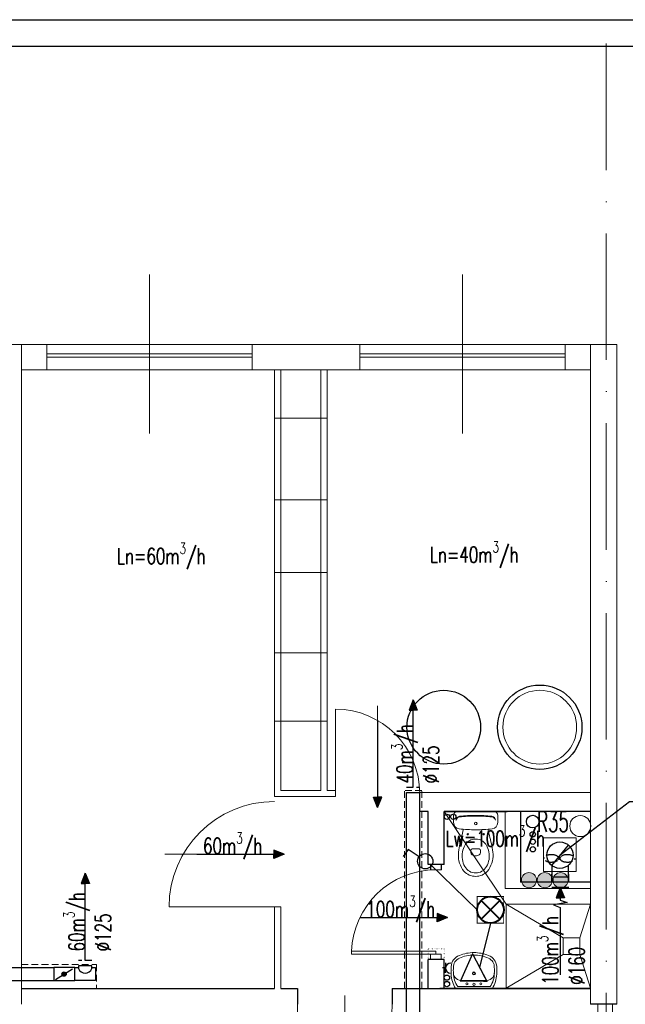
# Model space of a CAD drawing. Header units: millimetres. Extents: x -6513 to 30474, y -6915 to 65597.
# Tile 250 of 256: x 6978 to 7553, y 26250 to 27184. Entities that reach past the tile are written whole.
import ezdxf

# ---------------------------------------------------------------- set-up
doc = ezdxf.new("R2010")
doc.units = ezdxf.units.MM
for name, pattern in [('ACAD_ISO03W100', [30, 12, -18]), ('ACAD_ISO10W100', [18, 12, -3, 0, -3]), ('DASHED', [19.05, 12.7, -6.35]), ('DOT', [6.35, 0, -6.35])]:
    doc.linetypes.add(name, pattern=pattern)
doc.layers.get('0').update_dxf_attribs({"color": 8})
for name, color, linetype, lineweight in [('A_cienka', 8, 'Continuous', 5), ('A_linia przekroj', 8, 'Continuous', 25), ('A_osie', 8, 'ACAD_ISO10W100', 5), ('A_przerywana', 8, 'ACAD_ISO03W100', 5), ('A_widok', 8, 'Continuous', 13), ('CH-KS-WEWN-ISTN-PION-NR', 8, 'Continuous', 20), ('CH-KS-WEWN-PION', 8, 'Continuous', 20), ('CH-KS-WEWN-PION-NR', 8, 'Continuous', 25), ('CH-W-WEWN-INOX-PION', 8, 'Continuous', 20), ('CH-W-WEWN-INOX-PION-NR', 8, 'Continuous', 25), ('cieńkie', 8, 'Continuous', 9), ('DB-WM-nawiew-opis', 8, 'Continuous', 25), ('DB-WM-nawiew-opis-odnośnik', 8, 'Continuous', 30), ('DB-WM-wywiew-opis', 8, 'Continuous', 25), ('DB-WM-wywiew-opis-odnośnik', 8, 'Continuous', 30), ('DB_WM_nawiew', 8, 'Continuous', 30), ('DB_WM_wywiew', 8, 'Continuous', 30), ('DB_WM_ścianka nowa', 8, 'Continuous', 25), ('E_gniazda wtykowe', 1, 'Continuous', 30), ('E_oświetlenie', 1, 'Continuous', 30), ('E_technologia', 1, 'ACAD_ISO10W100', 30), ('noew ściany archwig', 8, 'Continuous', 9), ('R-TABELKA', 8, 'Continuous', 25), ('snitarne archwig nowe', 8, 'Continuous', 9), ('Stolarka ARCHWIG', 8, 'Continuous', 5), ('wyburzenia', 8, 'DOT', 20), ('Ściany ARCHWIG', 8, 'Continuous', 30)]:
    doc.layers.add(name, color=color, linetype=linetype, lineweight=lineweight)
doc.layers.add('DB_inst_pomocn', color=8, linetype='Continuous')
doc.layers.add('DB_WM_nawiew-opis', color=8, linetype='Continuous')
doc.styles.add('SIMPLEXD', font='SIMPLEX.SHX', dxfattribs={"width": 0.6})
doc.styles.get("Standard").update_dxf_attribs({"font": 'txt.shx', "width": 0.9})

# ---------------------------------------------------------------- blocks, each defined once
blk = doc.blocks.new('drzwi schem')
at = {"color": 252, "ltscale": 10}
blk.add_line((0.5, -0.0928), (0.5, 1.0398), dxfattribs=at)
at = {"color": 252}
blk.add_line((0, 0), (0, 1), dxfattribs=at)
blk.add_arc((0, 0), 1, 0, 90, dxfattribs=at)
blk = doc.blocks.new('umywalka oli2')
at = {"layer": 'snitarne archwig nowe', "color": 252}
for p, q in [((20.94, 21.61), (13.75, 21.61)), ((0, 17.55), (0, 0)), ((1.97, 15.36), (1.97, 0)), ((7.88, 0.01), (7.88, 10.82)), ((0, 0), (0, -17.55)), ((1.97, 0), (1.97, -15.36)), ((7.88, -10.8), (7.88, 0.01)), ((13.75, -21.61), (20.94, -21.61))]:
    blk.add_line(p, q, dxfattribs=at)
for centre, radius in [((4.1, 0.01), 1.11), ((4.5, 6.61), 0.994), ((14.5, 0.01), 1.48), ((14.5, 0.01), 0.946), ((4.5, -6.61), 0.994)]:
    blk.add_circle(centre, radius, dxfattribs=at)
for centre, radius, start, end in [((15.57, -9.87), 31.53, 93.3155, 119.59315), ((14.19, -1.15), 20.54, 88.58475, 126.50084), ((15.27, 11.96), 7.48, 91.70233, 188.82916), ((17.34, -1.9), 21.45, 82.90633, 97.09367), ((20.43, 10.2), 9.2, 23.19859, 92.74682), ((20.18, 9.48), 12.16, 20.9395, 86.42872), ((-1.18, -0.01), 33.1, 360, 24.69875), ((-3.23, -0.01), 37.42, 360, 21.68962), ((-1.18, 0.01), 33.1, 335.30125, 0), ((-3.23, 0.01), 37.42, 338.31038, 0), ((15.57, 9.87), 31.53, 240.40685, 266.6845), ((14.19, 1.15), 20.54, 233.49916, 271.41525), ((15.27, -11.95), 7.48, 171.17084, 268.29767), ((20.43, -10.2), 9.2, 267.25318, 336.80141), ((20.18, -9.48), 12.16, 273.57128, 339.0605), ((17.34, 1.9), 21.45, 262.90633, 277.09367)]:
    blk.add_arc(centre, radius, start, end, dxfattribs=at)
blk = doc.blocks.new('klop oli 2')
at = {"layer": 'snitarne archwig nowe', "color": 252}
for p, q in [((3.76, 20.94), (10.5, 20.94)), ((0, 17.18), (0, 0)), ((0, -17.18), (0, 0)), ((3.76, 0), (3.76, 1.04)), ((3.76, 0), (3.76, -1.04)), ((38.87, 4.52), (36.98, 4.52)), ((38.87, -4.52), (36.98, -4.52)), ((3.76, -20.94), (10.5, -20.94))]:
    blk.add_line(p, q, dxfattribs=at)
for centre, radius in [((11.48, 0), 1.27), ((11.48, 0), 1.27), ((21.65, 7.53), 0.706), ((21.65, -7.53), 0.706)]:
    blk.add_circle(centre, radius, dxfattribs=at)
for centre, radius, start, end in [((3.76, 17.18), 3.76, 90, 180), ((8.35, 15.01), 3.76, 90, 173.72811), ((9.02, 15.07), 3.76, 100.24284, 173.78586), ((10.5, 14.92), 6.02, 6.79305, 90), ((144.94, 0), 141.18, 173.72811, 180), ((144.94, 0), 140.52, 173.66945, 180), ((-114.73, 0), 132.14, 0, 6.79305), ((79.96, -215.17), 235.29, 101.57439, 105.54399), ((37.27, 0.66), 10.88, 117.40268, 173.75809), ((43.09, -10.57), 23.53, 101.61952, 117.40268), ((44.77, -39.84), 56.47, 94.3794, 102.29067), ((42.45, -7.44), 20.33, 60.88385, 101.61952), ((41.45, -7.98), 24.47, 51.28687, 92.30283), ((46.59, 0), 11.82, 0, 60.88385), ((46.59, 0), 15.06, 0, 47.56377), ((144.94, 0), 141.18, 180, 186.27189), ((144.94, 0), 140.52, 180, 186.33055), ((-114.73, 0), 132.14, 353.20695, 0), ((43.29, 0), 16.94, 173.75809, 180), ((43.29, 0), 16.94, 180, 186.24191), ((63.62, 0), 28.24, 173.35084, 180), ((63.62, 0), 28.24, 180, 186.64916), ((36.98, 3.11), 1.41, 90, 173.35084), ((38.87, 1.69), 2.82, 36.8699, 90), ((36.61, 0), 5.65, 0, 36.8699), ((36.61, 0), 5.65, 323.1301, 0), ((46.59, 0), 11.82, 299.11615, 0), ((46.59, 0), 15.06, 312.43623, 0), ((37.27, -0.66), 10.88, 186.24191, 242.59732), ((36.98, -3.11), 1.41, 186.64916, 270), ((38.87, -1.69), 2.82, 270, 323.1301), ((3.76, -17.18), 3.76, 180, 270), ((8.35, -15.01), 3.76, 186.27189, 270), ((9.02, -15.07), 3.76, 186.21414, 259.75716), ((10.5, -14.92), 6.02, 270, 353.20695), ((79.96, 215.17), 235.29, 254.45601, 258.42561), ((43.09, 10.57), 23.53, 242.59732, 258.38048), ((44.77, 39.84), 56.47, 257.70933, 265.6206), ((42.45, 7.44), 20.33, 258.38048, 299.11615), ((41.45, 7.98), 24.47, 267.69717, 308.71313)]:
    blk.add_arc(centre, radius, start, end, dxfattribs=at)
blk = doc.blocks.new('A$C2355049C')
at = {"layer": 'DB-WM-nawiew-opis-odnośnik'}
h = blk.add_hatch(color=256, dxfattribs=at)
h.paths.add_polyline_path([(0, -9.82), (3.94, -9.82), (0, 0)])
h.paths.add_polyline_path([(0, 0), (-3.94, -9.82), (0, -9.82)])
at = {"layer": 'DB-WM-nawiew-opis-odnośnik', "flags": 128}
for points in [[(0, 0), (-3.94, -9.82), (0, -9.82)], [(0, -82.94), (0, 0)], [(0, 0), (3.94, -9.82), (0, -9.82)]]:
    blk.add_lwpolyline(points, dxfattribs=at)
blk = doc.blocks.new('A$C620C4C60')
at = {"layer": 'DB-WM-wywiew-opis-odnośnik'}
h = blk.add_hatch(color=256, dxfattribs=at)
h.paths.add_polyline_path([(0, 0), (9.82, 3.94), (9.82, 0)])
h.paths.add_polyline_path([(9.82, 0), (9.82, -3.94), (0, 0)])
at = {"layer": 'DB-WM-wywiew-opis-odnośnik', "flags": 128}
for points in [[(0, 0), (9.82, 3.94), (9.82, 0)], [(0, 0), (12.06, 0)], [(0, 0), (9.82, -3.94), (9.82, 0)], [(12.06, 0), (14.37, -6.46), (16.61, 6.4), (18.93, 0)], [(18.93, 0), (82.94, 0)]]:
    blk.add_lwpolyline(points, dxfattribs=at)
blk = doc.blocks.new('A$C653A5721')
at = {"layer": 'DB_inst_pomocn'}
for centre, radius in [((0, 0), 6), ((0, -12), 2.5), ((0, -19.06), 2.5), ((0, -26.23), 2.5)]:
    blk.add_circle(centre, radius, dxfattribs=at)
blk = doc.blocks.new('raster')
at = {"layer": 'E_oświetlenie', "lineweight": 40}
for p, q in [((-21.2, 21.2), (21.2, -21.2)), ((21.2, 21.2), (-21.2, -21.2))]:
    blk.add_line(p, q, dxfattribs=at)
at = {"layer": 'E_oświetlenie', "const_width": 2}
blk.add_lwpolyline([(-30, -30), (30, -30), (30, 30), (-30, 30)], close=True, dxfattribs=at)
at = {"layer": 'E_oświetlenie', "lineweight": 40}
blk.add_circle((0, 0), 30, dxfattribs=at)
blk = doc.blocks.new('gw1')
at = {"layer": 'E_gniazda wtykowe'}
for p, q in [((99083.8, 55839.3), (99080.1, 55839.3)), ((99083.8, 55833.1), (99083.8, 55845.4))]:
    blk.add_line(p, q, dxfattribs=at)
blk.add_arc((99089.8, 55839), 6.04, 87.7958, 267.7958, dxfattribs=at)

msp = doc.modelspace()

# ---------------------------------------------------------------- hatches: boundary and pattern name
at = {"layer": 'CH-W-WEWN-INOX-PION'}
h = msp.add_hatch(color=256, dxfattribs=at)
h.paths.add_polyline_path([(7461.048, 26360.658, 0.4180634), (7468.319, 26367.834, 0.4180634), (7461.048, 26375.01)])
h.paths.add_polyline_path([(7461.048, 26375.01, 0.4103742), (7453.966, 26367.834, 0.4103742), (7461.048, 26360.658)])
h = msp.add_hatch(color=256, dxfattribs=at)
h.paths.add_polyline_path([(7476.048, 26360.658, 0.4180634), (7483.319, 26367.834, 0.4180634), (7476.048, 26375.01)])
h.paths.add_polyline_path([(7476.048, 26375.01, 0.4103742), (7468.966, 26367.834, 0.4103742), (7476.048, 26360.658)])
h = msp.add_hatch(color=256, dxfattribs=at)
h.paths.add_polyline_path([(7491.048, 26360.658, 0.4180634), (7498.319, 26367.834, 0.4180634), (7491.048, 26375.01)])
h.paths.add_polyline_path([(7491.048, 26375.01, 0.4103742), (7483.966, 26367.834, 0.4103742), (7491.048, 26360.658)])
at = {"layer": 'DB_WM_nawiew'}
h = msp.add_hatch(color=256, dxfattribs=at)
edge = h.paths.add_edge_path()
edge.add_arc((7019.9, 26278.732), 2, 0, 360)

# ---------------------------------------------------------------- linework, layer by layer
at = {"layer": 'A_cienka', "ltscale": 10}
for p, q in [((7101.054, 26791.663), (7101.054, 26942.46)), ((7398.054, 26791.663), (7398.054, 26942.46))]:
    msp.add_line(p, q, dxfattribs=at)
at = {"layer": 'A_cienka'}
for p, q in [((5269.554, 26876.062), (7544.554, 26876.062)), ((7198.554, 26867.062), (7003.554, 26867.062)), ((7300.554, 26867.062), (7495.554, 26867.062)), ((7198.554, 26864.062), (7003.554, 26864.062)), ((7300.554, 26864.062), (7495.554, 26864.062)), ((6979.554, 26852.062), (7519.554, 26852.062)), ((7219.554, 26806.183), (7269.554, 26806.183)), ((7219.554, 26728.693), (7269.554, 26728.693)), ((7219.554, 26659.657), (7269.554, 26659.657)), ((7219.554, 26583.576), (7269.554, 26583.576)), ((7219.554, 26518.766), (7269.554, 26518.766)), ((7526.456, 26250.062), (7526.456, 26062.062)), ((7540.456, 26250.062), (7540.456, 26062.062))]:
    msp.add_line(p, q, dxfattribs=at)
at = {"layer": 'A_linia przekroj'}
for p, q in [((6979.554, 26265.062), (7219.554, 26265.062)), ((7225.554, 26265.062), (7241.339, 26265.062)), ((7241.339, 26265.062), (7241.339, 26250.062)), ((7331.221, 26265.062), (7331.339, 26250.062)), ((7331.339, 26265.062), (7519.554, 26265.062)), ((7544.554, 26250.062), (7519.554, 26250.062))]:
    msp.add_line(p, q, dxfattribs=at)
at = {"layer": 'A_osie', "ltscale": 10}
msp.add_line((7534.554, 25420.619), (7534.554, 27172.678), dxfattribs=at)
msp.add_line((7534.554, 25420.619), (7534.554, 27172.678), dxfattribs=at)
at = {"layer": 'A_przerywana', "linetype": 'DASHED', "ltscale": 0.5}
for p, q in [((7342.96, 26265.062), (7342.96, 26453.066)), ((7359.466, 26265.062), (7359.466, 26453.066)), ((6979.554, 26287.699), (7050.768, 26287.699)), ((7050.768, 26287.699), (7050.768, 26265.062))]:
    msp.add_line(p, q, dxfattribs=at)
msp.add_lwpolyline([(7359.466, 26453.066), (7342.96, 26453.066)], dxfattribs=at)
at = {"layer": 'A_widok', "ltscale": 5}
for p, q in [((6949.554, 26876.062), (6979.554, 26876.062)), ((7519.554, 26876.062), (7544.554, 26876.062)), ((7544.554, 26250.062), (7544.554, 26876.062)), ((6979.554, 26250.062), (6979.554, 26852.062)), ((7219.554, 26852.062), (7219.554, 26447.062)), ((7225.554, 26852.062), (7225.554, 26453.062)), ((7263.554, 26852.062), (7263.554, 26453.062)), ((7269.554, 26852.062), (7269.554, 26453.062)), ((7519.554, 26250.062), (7519.554, 26852.062)), ((7219.554, 26447.062), (7277.46, 26447.062)), ((7225.554, 26453.062), (7263.554, 26453.062)), ((7269.554, 26453.062), (7277.46, 26453.062)), ((7277.46, 26453.062), (7277.46, 26447.062)), ((7357.46, 26451.062), (7519.554, 26451.062)), ((7357.46, 26432.062), (7357.46, 26451.062)), ((7219.554, 26265.062), (7219.554, 26342.478)), ((7219.554, 26342.478), (7225.554, 26342.478)), ((7225.554, 26265.062), (7225.554, 26342.478))]:
    msp.add_line(p, q, dxfattribs=at)
for points in [[(6979.554, 26852.062), (7003.554, 26852.062), (7003.554, 26876.062), (6979.554, 26876.062)], [(7198.554, 26876.062), (7300.554, 26876.062), (7300.554, 26852.062), (7198.554, 26852.062)], [(7519.554, 26852.062), (7495.554, 26852.062), (7495.554, 26876.062), (7519.554, 26876.062)]]:
    msp.add_lwpolyline(points, close=True, dxfattribs=at)
at = {"layer": 'CH-KS-WEWN-ISTN-PION-NR', "extrusion": (-1.29885e-05, -7.54363e-06, 1)}
msp.add_circle((7471.389, 26512.949, -0.297), 35, dxfattribs=at)
at = {"layer": 'CH-KS-WEWN-PION', "extrusion": (-1.29885e-05, -7.54363e-06, 1)}
msp.add_circle((7509.834, 26419.181, -0.297), 9.967, dxfattribs=at)
at = {"layer": 'CH-KS-WEWN-PION-NR', "extrusion": (-1.29885e-05, -7.54363e-06, 1)}
msp.add_circle((7471.389, 26512.949, -0.297), 40, dxfattribs=at)
at = {"layer": 'CH-W-WEWN-INOX-PION'}
for centre in [(7461.143, 26367.834), (7476.143, 26367.834), (7491.143, 26367.834)]:
    msp.add_circle(centre, 7.176, dxfattribs=at)
at = {"layer": 'CH-W-WEWN-INOX-PION-NR', "ltscale": 10, "extrusion": (-1.29885e-05, -7.54363e-06, 1)}
msp.add_circle((7380.251, 26512.949, -0.296), 35, dxfattribs=at)
at = {"layer": 'cieńkie'}
for p, q in [((7475.054, 26408.062), (7475.054, 26394.062)), ((7475.054, 26376.062), (7475.054, 26408.062)), ((7475.054, 26408.062), (7506.054, 26408.062)), ((7506.054, 26408.062), (7506.054, 26376.062)), ((7506.054, 26405.562), (7506.054, 26378.562)), ((7475.054, 26390.062), (7475.054, 26376.062)), ((7506.054, 26376.062), (7475.054, 26376.062)), ((7475.054, 26376.062), (7489.054, 26376.062))]:
    msp.add_line(p, q, dxfattribs=at)
at = {"layer": 'DB-WM-wywiew-opis'}
msp.add_lwpolyline([(7668.879, 26442.176), (7556.664, 26442.176), (7490.709, 26391.434)], dxfattribs=at)
at = {"layer": 'DB_WM_nawiew', "linetype": 'DASHED', "ltscale": 0.5}
for points in [[(7344.96, 26456.066), (7357.46, 26456.066)], [(7046.168, 26291.699), (7033.668, 26291.699)]]:
    msp.add_lwpolyline(points, dxfattribs=at)
at = {"layer": 'DB_WM_nawiew'}
for points in [[(7344.96, 26056.561), (7344.96, 26451.066)], [(7344.96, 26451.066), (7357.46, 26451.066)], [(7357.46, 26056.561), (7357.46, 26451.066)], [(6948.857, 26285.087), (7010.068, 26285.087)], [(7030.068, 26285.087), (7010.068, 26285.087), (7010.068, 26272.587), (7030.068, 26272.587)], [(7011.839, 26273.694), (7027.96, 26283.77)], [(7049.768, 26272.587), (7030.068, 26272.587), (7030.068, 26285.087), (7033.668, 26285.087)], [(7046.168, 26283.949), (7046.168, 26286.699), (7033.668, 26286.699), (7033.668, 26283.949)], [(7046.168, 26285.087), (7049.768, 26285.087), (7049.768, 26272.587)], [(6948.857, 26272.587), (7010.068, 26272.587)]]:
    msp.add_lwpolyline(points, dxfattribs=at)
msp.add_circle((7019.9, 26278.732), 2, dxfattribs=at)
msp.add_arc((7039.918, 26286.179), 6.636, 199.636833, 340.363167, dxfattribs=at)
at = {"layer": 'DB_WM_wywiew'}
for points in [[(7482.776, 26381.776), (7498.643, 26401.092)], [(7482.709, 26381.829), (7482.709, 26370.934), (7498.709, 26370.934), (7498.709, 26382.089)], [(7498.709, 26373.65), (7498.709, 26365.934), (7482.709, 26365.934), (7482.709, 26373.65)], [(7498.837, 26360.934), (7482.837, 26360.934)]]:
    msp.add_lwpolyline(points, dxfattribs=at)
at = {"layer": 'DB_WM_wywiew', "color": 1}
msp.add_circle((7490.554, 26391.562), 12.5, dxfattribs=at)
at = {"layer": 'DB_WM_ścianka nowa'}
msp.add_lwpolyline([(7453.215, 26433.062), (7453.215, 26365.934)], dxfattribs=at)
at = {"layer": 'DB_WM_ścianka nowa', "linetype": 'Continuous'}
msp.add_lwpolyline([(7519.554, 26365.934), (7453.215, 26365.934)], dxfattribs=at)
at = {"layer": 'E_oświetlenie'}
for p, q in [((7346.468, 26397.037), (7341.767, 26390.261)), ((7356.76, 26389.897), (7346.468, 26397.037)), ((7367.743, 26382.562), (7411.934, 26339.732)), ((7424.534, 26327.132), (7414.306, 26284.889)), ((7407.536, 26297.916), (7396.293, 26272.218)), ((7407.536, 26297.916), (7421.076, 26271.863)), ((7396.293, 26272.218), (7421.076, 26271.863))]:
    msp.add_line(p, q, dxfattribs=at)
at = {"layer": 'E_oświetlenie', "const_width": 1.05}
msp.add_lwpolyline([(7421.076, 26271.863), (7407.536, 26297.916), (7396.293, 26272.218)], close=True, dxfattribs=at)
at = {"layer": 'E_oświetlenie'}
msp.add_circle((7362.719, 26385.763), 7.252, dxfattribs=at)
at = {"layer": 'E_technologia'}
for p, q in [((7488.755, 26389.882), (7491.159, 26387.103)), ((7491.159, 26389.882), (7488.755, 26387.103))]:
    msp.add_line(p, q, dxfattribs=at)
for centre, start_param, end_param in [((7482.33, 26388.493), 3.5498657, 9.0165049), ((7497.584, 26388.493), 0.408273, 5.8749123)]:
    msp.add_ellipse(centre, major_axis=(-7, 0), ratio=0.5, start_param=start_param, end_param=end_param, dxfattribs=at)
at = {"layer": 'noew ściany archwig', "ltscale": 0.5}
for p in [(7438.554, 26433.062), (7519.554, 26360.062)]:
    msp.add_line(p, (7438.554, 26360.062), dxfattribs=at)
at = {"layer": 'R-TABELKA'}
for p, q in [((-3136.084, 27184.217), (8327.828, 27184.217)), ((-3011.084, 27159.217), (8302.828, 27159.217))]:
    msp.add_line(p, q, dxfattribs=at)
at = {"layer": 'snitarne archwig nowe'}
msp.add_line((7439.554, 26345.218), (7380.554, 26433.062), dxfattribs=at)
for points in [[(7439.554, 26265.062), (7439.554, 26345.218), (7519.554, 26345.218)], [(7493.554, 26313.218), (7439.554, 26345.218)], [(7509.554, 26313.218), (7519.554, 26345.218)], [(7493.554, 26297.218), (7439.554, 26265.218)], [(7509.554, 26297.218), (7519.554, 26265.218)]]:
    msp.add_lwpolyline(points, dxfattribs=at)
msp.add_lwpolyline([(7509.554, 26313.218), (7493.554, 26313.218), (7493.554, 26297.218), (7509.554, 26297.218)], close=True, dxfattribs=at)
at = {"layer": 'Stolarka ARCHWIG'}
for p, q in [((7292.743, 26297.562), (7292.743, 26300.562)), ((7292.743, 26300.562), (7372.743, 26300.562)), ((7292.743, 26300.562), (7292.743, 26297.562)), ((7372.743, 26297.562), (7292.743, 26297.562)), ((7372.743, 26300.562), (7372.743, 26297.562))]:
    msp.add_line(p, q, dxfattribs=at)
for points in [[(7372.743, 26377.562), (7367.743, 26377.562), (7367.743, 26382.562), (7377.743, 26382.562), (7377.743, 26377.562), (7370.243, 26377.562)], [(7373.054, 26377.562), (7368.054, 26377.562), (7368.054, 26382.562), (7378.054, 26382.562), (7378.054, 26377.562), (7370.554, 26377.562)], [(7372.743, 26292.562), (7367.743, 26292.562), (7367.743, 26297.562), (7377.743, 26297.562), (7377.743, 26292.562), (7370.243, 26292.562)]]:
    msp.add_lwpolyline(points, dxfattribs=at)
msp.add_arc((7372.642, 26297.608), 79.953, 89.92751, 177.883109, dxfattribs=at)
at = {"layer": 'wyburzenia', "ltscale": 0.2}
msp.add_lwpolyline([(7365.554, 26302.562), (7380.554, 26302.562), (7380.554, 26292.562), (7365.554, 26292.562)], close=True, dxfattribs=at)
at = {"layer": 'Ściany ARCHWIG'}
for p, q in [((7365.554, 26433.062), (7357.46, 26433.062)), ((7365.554, 26382.562), (7365.554, 26433.062)), ((7519.554, 26433.062), (7380.554, 26433.062)), ((7380.554, 26433.062), (7440.554, 26433.062)), ((7380.554, 26382.562), (7380.554, 26433.062)), ((7380.554, 26382.562), (7365.554, 26382.562)), ((7380.554, 26292.562), (7365.554, 26292.562)), ((7380.554, 26292.562), (7365.554, 26292.562)), ((7365.554, 26265.062), (7365.554, 26292.562)), ((7380.554, 26265.062), (7380.554, 26292.562)), ((7519.554, 26265.062), (7376.554, 26265.062))]:
    msp.add_line(p, q, dxfattribs=at)
for centre in [(7383.254, 26427.981), (7389.265, 26427.981), (7383.254, 26275.332), (7383.254, 26269.239)]:
    msp.add_circle(centre, 2.5, dxfattribs=at)

# ---------------------------------------------------------------- block references
at = {"layer": 'A_cienka', "xscale": 80, "yscale": 80, "zscale": 80}
msp.add_blockref('drzwi schem', (7277.46, 26450.062), dxfattribs=at)
at = {"layer": 'A_cienka', "xscale": 100, "yscale": 100, "zscale": 100, "rotation": 90}
msp.add_blockref('drzwi schem', (7219.554, 26342.478), dxfattribs=at)
at = {"layer": 'A_widok', "ltscale": 5, "xscale": -90, "yscale": 90, "zscale": 90, "rotation": 180}
msp.add_blockref('drzwi schem', (7241.339, 26250.062), dxfattribs=at)
at = {"layer": 'DB_WM_nawiew'}
for p in [(7351.21, 26539.002), (7039.918, 26374.634)]:
    msp.add_blockref('A$C2355049C', p, dxfattribs=at)
for name, p, rotation in [('A$C2355049C', (7317.46, 26436.639), 180), ('A$C653A5721', (7464.639, 26423.357), 0.3303779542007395)]:
    msp.add_blockref(name, p, dxfattribs=dict(at, rotation=rotation))
at = {"layer": 'DB_WM_nawiew', "xscale": -1, "rotation": 270}
for p in [(7228.803, 26392.478), (7383.833, 26332.407)]:
    msp.add_blockref('A$C2355049C', p, dxfattribs=at)
at = {"layer": 'DB_WM_wywiew', "xscale": -1, "rotation": 89.9999999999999}
msp.add_blockref('A$C620C4C60', (7490.837, 26360.934), dxfattribs=at)
at = {"layer": 'E_oświetlenie', "lineweight": 40, "xscale": 0.4199999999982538, "yscale": 0.4200000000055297, "zscale": 0.4199999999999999, "rotation": 180}
msp.add_blockref('raster', (7424.534, 26339.732), dxfattribs=at)
at = {"layer": 'E_oświetlenie', "xscale": 0.7875000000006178, "yscale": 0.7874999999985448, "zscale": 0.7874999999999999, "rotation": 358.7624398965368}
msp.add_blockref('gw1', (-71578.027, -15993.293), dxfattribs=at)
at = {"layer": 'noew ściany archwig', "rotation": 90.00000000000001}
msp.add_blockref('umywalka oli2', (7408.859, 26264.915), dxfattribs=at)
at = {"layer": 'snitarne archwig nowe', "rotation": 270}
msp.add_blockref('klop oli 2', (7410.554, 26433.062), dxfattribs=at)

# ---------------------------------------------------------------- texts
at = {"layer": 'DB-WM-nawiew-opis', "char_height": 15, "width": 37.14159, "attachment_point": 1, "rotation": 90}
for s, insert in [('\\A1;{\\Fsimplex|c238;\\W0.7;40m\\H0.7x;\\S3^ ;\\H1.4286x;/h\\P%%C125}', (7330.591, 26459.609)), ('\\A1;{\\Fsimplex|c238;\\W0.7;60m\\H0.7x;\\S3^ ;\\H1.4286x;/h\\P%%C125}', (7019.299, 26300.241))]:
    msp.add_mtext(s, dxfattribs=dict(at, insert=insert))
at = {"layer": 'DB-WM-nawiew-opis', "char_height": 15, "width": 37.14159, "attachment_point": 1}
for s, insert in [('\\A1;{\\Fsimplex|c238;\\W0.7;60m\\H0.7x;\\S3^ ;\\H1.4286x;/h}', (7151.793, 26413.009)), ('\\A1;{\\Fsimplex|c238;\\W0.7;100m\\H0.7x;\\S3^ ;\\H1.4286x;/h}', (7306.823, 26352.938))]:
    msp.add_mtext(s, dxfattribs=dict(at, insert=insert))
at = {"layer": 'DB-WM-wywiew-opis', "insert": (7381.904, 26419.862), "char_height": 15, "width": 37.14159, "attachment_point": 1}
msp.add_mtext('\\A1;{\\Fsimplex|c238;\\W0.7;Lw=100m\\H0.7x;\\S3^ ;\\H1.4286x;/h}', dxfattribs=at)
at = {"layer": 'DB-WM-wywiew-opis', "insert": (7468.776, 26268.598), "char_height": 15, "width": 37.14159, "attachment_point": 1, "rotation": 90}
msp.add_mtext('\\A1;{\\Fsimplex|c238;\\W0.7;100m\\H0.7x;\\S3^ ;\\H1.4286x;/h\\P%%C160}', dxfattribs=at)
at = {"layer": 'DB_WM_nawiew-opis', "char_height": 15, "width": 37.14159, "attachment_point": 1}
for s, insert in [('\\A1;{\\Fsimplex|c238;\\W0.7;Ln=40m\\H0.7x;\\S3^ ;\\H1.4286x;/h}', (7367.129, 26689.245)), ('\\A1;{\\Fsimplex|c238;\\W0.7;Ln=60m\\H0.7x;\\S3^ ;\\H1.4286x;/h}', (7070.129, 26687.891))]:
    msp.add_mtext(s, dxfattribs=dict(at, insert=insert))
at = {"layer": 'E_technologia', "style": 'SIMPLEXD', "width": 0.6}
msp.add_text('R35', height=19.2, dxfattribs=at).set_placement((7468.891, 26413.639))

doc.saveas('drawing.dxf')
